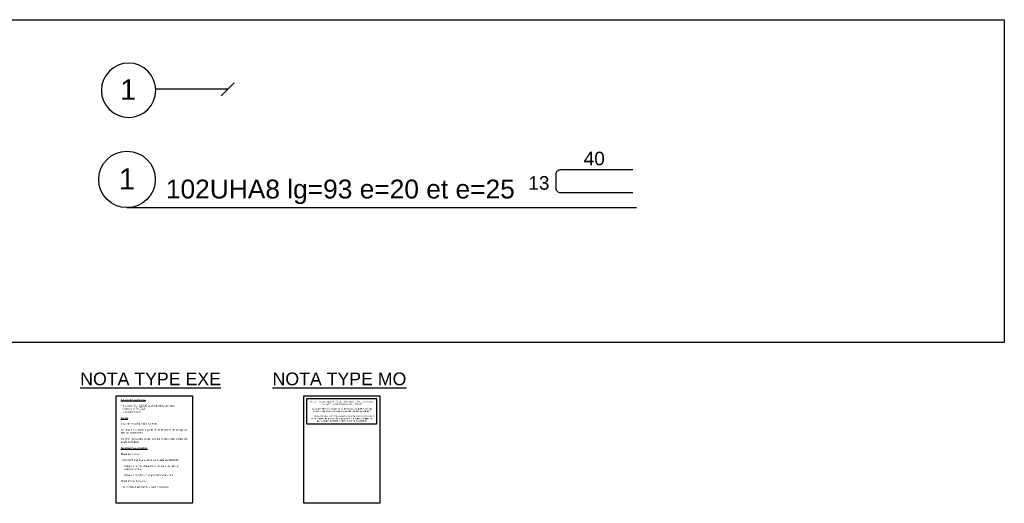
# Model space of a CAD drawing. Header units: centimetres. Extents: x -457644 to -429081, y -148214 to -140337.
# Tile 5 of 31: x -451250 to -448532, y -141672 to -140337. Entities that reach past the tile are written whole.
import ezdxf
from ezdxf.enums import TextEntityAlignment as Align

# ---------------------------------------------------------------- set-up
doc = ezdxf.new("R2010")
doc.units = ezdxf.units.CM
doc.header["$LTSCALE"] = 20
for name, color, linetype in [('GO-0-CAD', 7, 'Continuous'), ('GO-0-DIV', 7, 'Continuous'), ('GO-0-TXT-ANO', 142, 'Continuous'), ('GO-0-TXT-DIV', 7, 'Continuous'), ('GO-1-ARM-TS', 252, 'Continuous'), ('GO-1-BET-COU', 2, 'Continuous')]:
    doc.layers.add(name, color=color, linetype=linetype)
doc.styles.add('Arial', font='arial.ttf')
doc.styles.get("Standard").update_dxf_attribs({"font": 'romans.shx'})

# ---------------------------------------------------------------- blocks, each defined once
blk = doc.blocks.new('_TagCircle')
at = {"color": 0, "linetype": 'ByBlock', "lineweight": -2, "transparency": 16777216}
blk.add_circle((0, 0), 0.125, dxfattribs=at)
at = {"layer": 'GO-1-ARM-TS', "color": 0, "transparency": 16777216}
blk.add_attdef('NUMEROETIQUETTE', text='', height=0.09375, dxfattribs=at).set_placement((0, -0.046875), align=Align.CENTER)
blk = doc.blocks.new('_Oblique')
at = {"color": 0, "linetype": 'ByBlock', "lineweight": -2}
blk.add_line((-0.5, -0.5), (0.5, 0.5), dxfattribs=at)

msp = doc.modelspace()

# ---------------------------------------------------------------- linework, layer by layer
at = {"layer": 'GO-0-CAD'}
for points in [[(-450772.91, -141671.87), (-450982.91, -141671.87), (-450982.91, -141374.87), (-450772.91, -141374.87)], [(-450255.7, -141671.87), (-450465.7, -141671.87), (-450465.7, -141374.87), (-450255.7, -141374.87)], [(-450458.01, -141452.42), (-450263.38, -141452.42), (-450263.38, -141383.52), (-450458.01, -141383.52)]]:
    msp.add_lwpolyline(points, close=True, dxfattribs=at)
at = {"layer": 'GO-0-DIV'}
msp.add_lwpolyline([(-451305.1, -140336.67), (-448531.55, -140336.67), (-448531.55, -141227.63), (-451305.1, -141227.63)], close=True, dxfattribs=at)
at = {"layer": 'GO-0-TXT-ANO'}
for p, q in [((-450675.29, -140528.78), (-450874.1, -140528.78)), ((-450953.42, -140855.64), (-449546.59, -140855.64))]:
    msp.add_line(p, q, dxfattribs=at)
msp.add_lwpolyline([(-449556.79, -140751.48), (-449757.15, -140751.48, 0.4142136), (-449769.63, -140763.96), (-449769.63, -140801.4, 0.4142136), (-449757.15, -140813.88), (-449556.79, -140813.88)], format="xyb", dxfattribs=at)

# ---------------------------------------------------------------- block references
ref = msp.add_blockref('_TagCircle', (-450949.05, -140531.5), dxfattribs=dict(at, xscale=-600, yscale=600, zscale=600))
ref.add_attrib('NUMEROETIQUETTE', '1', dxfattribs={"layer": 'GO-1-ARM-TS', "color": 0, "transparency": 16777216, "height": 56.25, "style": 'Arial'}).set_placement((-450949.96, -140574.55), align=Align.BOTTOM_CENTER)
at = {"layer": 'GO-0-TXT-ANO', "lineweight": -2, "xscale": -36, "yscale": 36, "zscale": 36, "rotation": 270}
msp.add_blockref('_Oblique', (-450675.29, -140528.78), dxfattribs=at)
at = {"layer": 'GO-0-TXT-ANO'}
ref = msp.add_blockref('_TagCircle', (-450953.42, -140777.64), dxfattribs=dict(at, xscale=624, yscale=624, zscale=624))
ref.add_attrib('NUMEROETIQUETTE', '1', dxfattribs={"layer": 'GO-1-ARM-TS', "color": 0, "transparency": 16777216, "height": 58.5, "style": 'Arial'}).set_placement((-450953.42, -140822.96), align=Align.BOTTOM_CENTER)

# ---------------------------------------------------------------- texts
at = {"layer": 'GO-0-CAD', "insert": (-450359.75, -141418.24), "char_height": 3.98792, "attachment_point": 5, "style": 'Arial'}
msp.add_mtext_dynamic_manual_height_columns("Ce plan n'est qu'un plan de principe de la structure. Il ne peut en aucun cas servir de plan d'exécution des ouvrages.\\P\\PLes dimensions et principes sont donnés à titre indicatif et devront impérativement être validés par l'entreprise lors de l'appel d'offre.\\P\\PEn cas de différence structurelle entre les plans de structure et les plans de l'architecte, les plans de l'architecte sont prioritaires et l'entreprise devra adapter la structure conformément à ces derniers.", width=178.0738, gutter_width=12.5, heights=[0], dxfattribs=at)
at = {"layer": 'GO-0-TXT-ANO', "style": 'Arial'}
for s, width, insert, char_height, attachment_point in [('40', 25.3418, (-449692.63, -140701.08), 37.44, 1), ('13', 25.3418, (-449845.37, -140768.59), 37.44, 1), ('102UHA8 lg=93 e=20 et e=25  ', 983.6841, (-450846.05, -140812.06), 52, 4)]:
    msp.add_mtext_dynamic_manual_height_columns(s, width=width, gutter_width=62.5, heights=[0], dxfattribs=dict(at, insert=insert, char_height=char_height, attachment_point=attachment_point))
at = {"layer": 'GO-0-TXT-DIV', "color": 7, "linetype": 'Continuous', "lineweight": -3, "style": 'Arial'}
for s, p in [('%%UNOTA TYPE EXE', (-451082.55, -141345.82)), ('%%UNOTA TYPE MO', (-450551.6, -141345.82))]:
    msp.add_text(s, height=35, dxfattribs=at).set_placement(p)
at = {"layer": 'GO-1-BET-COU', "color": 7, "linetype": 'Continuous', "lineweight": -3, "insert": (-450970.46, -141383.26), "char_height": 5, "attachment_point": 1, "style": 'Arial'}
msp.add_mtext_dynamic_manual_height_columns("\\A1;\\pxqj;{\\L\\C256;Nature des matériaux:\\P\\P\\l- Structure BA : C25/30 sauf indication contraire.\\P\\pq*;- Aciers : HA Fe E500.   \\A0;\\L\\C7;\\P\\l- Enrobage = 3cm.\\L\\P\\PNOTA\\l:\\P\\P\\pt16;Taux de travail du sol = 2,5 bars.\\P\\P}Ce plan a été établi à partir de la descente de charge de KP1 du 28/01/2015.\\P\\ptz;\\PCe plan devra être validé pas les corps d'état concernés avant exécution.\\P\\P{\\LDocuments à consulter:\\P\\P}Plans architecte :\\P\\P- DCE BAT 2 et 3 janv 2015 ind C daté du 29/01/15:\\P\\P   - Plans de rez-de-chaussée et de sous-sol (Bât 3)\\P     Bâtiment 2 et 3.\\P\\P   - Plans de façades et coupes Bâtiment 2 et 3.\\P\\PPlans maître d'oeuvre :\\P\\P- DCE VRD AJACCIO NIV BAT 23 150306.\\P        ", width=183.4299, gutter_width=12.5, heights=[257.06], dxfattribs=at)

doc.saveas('drawing.dxf')
